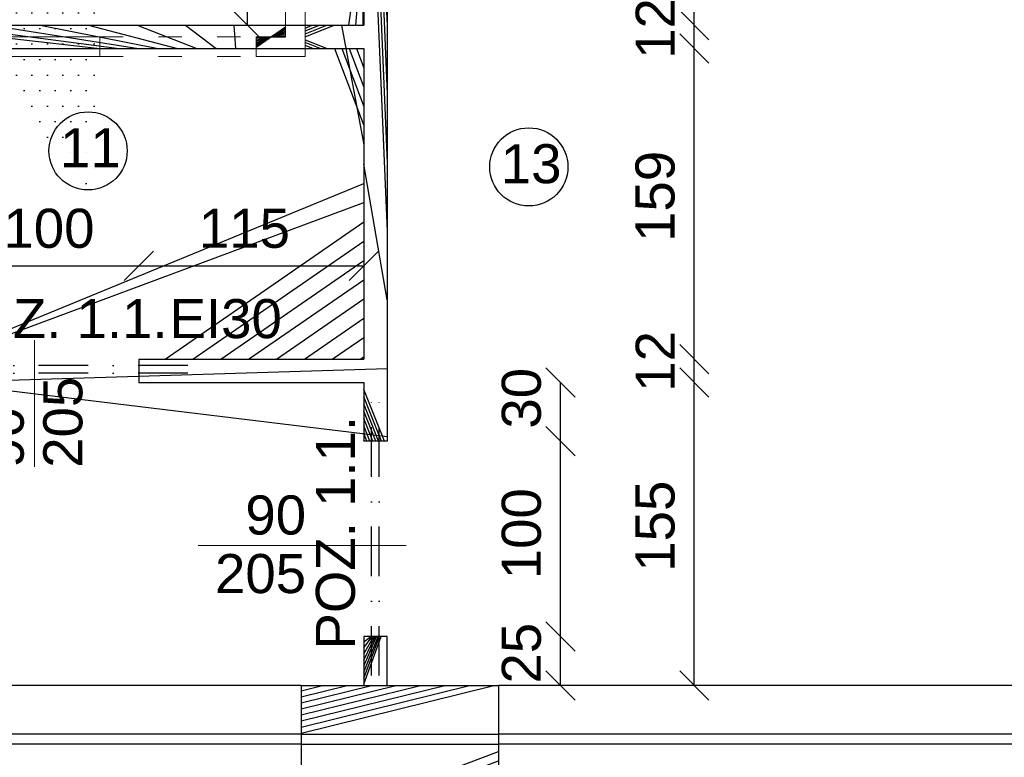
# Model space of a CAD drawing. Header units: millimetres. Extents: x 6528 to 149658, y 3342 to 12852.
# Tile 67 of 122: x 70371 to 70875, y 7991 to 8368. Entities that reach past the tile are written whole.
import ezdxf

# ---------------------------------------------------------------- set-up
doc = ezdxf.new("R2010")
doc.units = ezdxf.units.MM
doc.linetypes.add('ACAD_ISO03W100', pattern=[30, 12, -18])
doc.linetypes.add('DASHDOTX2', pattern=[50.8, 25.4, -12.7, 0, -12.7])
doc.layers.add('R-TAB', color=1, linetype='Continuous')
doc.styles.get("Standard").update_dxf_attribs({"font": 'arial.ttf'})
doc.dimstyles.new('ISO-25', dxfattribs={"dimtxt": 2.5, "dimasz": 2.5, "dimexe": 1.25, "dimexo": 0.625, "dimtad": 1, "dimtxsty": 'Standard', "dimcen": 2.5, "dimadec": 0, "dimazin": 0, "dimtfac": 1, "dimtmove": 0, "dimatfit": 3, "dimfxl": 1, "dimarcsym": 0})
pattern_1 = [(45, (-1177794257.981769, -935731374.6151185), (-11.22532015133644, 11.22532015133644), [])]

# ---------------------------------------------------------------- blocks, each defined once
blk = doc.blocks.new('_Oblique')
at = {"color": 0, "linetype": 'ByBlock', "lineweight": -2}
blk.add_line((-0.5, -0.5), (0.5, 0.5), dxfattribs=at)
blk = doc.blocks.new('*D2306')
at = {"color": 0, "lineweight": -2, "transparency": 16777216}
blk.add_line((70332.06000416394, 8242.387402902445), (70432.06000440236, 8242.387402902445), dxfattribs=at)
at = {"layer": 'Defpoints', "color": 0, "transparency": 16777216}
for p in [(70432.06000440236, 8242.387402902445), (70332.06000416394, 8194.670604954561), (70432.06000440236, 8194.670604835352)]:
    blk.add_point(p, dxfattribs=at)
at = {"color": 0, "lineweight": -2, "transparency": 16777216, "xscale": 15, "yscale": 15, "zscale": 15, "rotation": 180}
blk.add_blockref('_Oblique', (70332.06000416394, 8242.387402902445), dxfattribs=at)
at = {"color": 0, "lineweight": -2, "transparency": 16777216, "xscale": 15, "yscale": 15, "zscale": 15}
blk.add_blockref('_Oblique', (70432.06000440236, 8242.387402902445), dxfattribs=at)
at = {"color": 0, "transparency": 16777216, "insert": (70386.03277557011, 8261.531185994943), "char_height": 20, "attachment_point": 5}
blk.add_mtext('100', dxfattribs=at)
blk = doc.blocks.new('*D2307')
at = {"color": 0, "lineweight": -2, "transparency": 16777216}
blk.add_line((70432.06000440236, 8242.387402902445), (70547.06000440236, 8242.387402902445), dxfattribs=at)
at = {"layer": 'Defpoints', "color": 0, "transparency": 16777216}
for p in [(70547.06000440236, 8242.387402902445), (70432.06000440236, 8194.670604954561), (70547.06000440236, 8194.670604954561)]:
    blk.add_point(p, dxfattribs=at)
at = {"color": 0, "lineweight": -2, "transparency": 16777216, "xscale": 15, "yscale": 15, "zscale": 15, "rotation": 180}
blk.add_blockref('_Oblique', (70432.06000440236, 8242.387402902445), dxfattribs=at)
at = {"color": 0, "lineweight": -2, "transparency": 16777216, "xscale": 15, "yscale": 15, "zscale": 15}
blk.add_blockref('_Oblique', (70547.06000440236, 8242.387402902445), dxfattribs=at)
at = {"color": 0, "transparency": 16777216, "insert": (70486.03277580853, 8261.531185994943), "char_height": 20, "attachment_point": 5}
blk.add_mtext('115', dxfattribs=at)
blk = doc.blocks.new('*D2310')
at = {"color": 0, "lineweight": -2, "transparency": 16777216}
blk.add_line((70487.5725342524, 8365.670605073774), (70487.5725342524, 8435.670604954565), dxfattribs=at)
at = {"layer": 'Defpoints', "color": 0, "transparency": 16777216}
for p in [(70487.5725342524, 8435.670604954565), (70547.06000630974, 8435.670604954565), (70547.06000440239, 8365.670605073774)]:
    blk.add_point(p, dxfattribs=at)
at = {"color": 0, "lineweight": -2, "transparency": 16777216, "xscale": 15, "yscale": 15, "zscale": 15}
for p, rotation in [((70487.5725342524, 8435.670604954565), 90), ((70487.5725342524, 8365.670605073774), 270)]:
    blk.add_blockref('_Oblique', p, dxfattribs=dict(at, rotation=rotation))
at = {"color": 0, "transparency": 16777216, "insert": (70474.86992209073, 8406.893791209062), "char_height": 20, "attachment_point": 5, "rotation": 90}
blk.add_mtext('70', dxfattribs=at)
blk = doc.blocks.new('*D2311')
at = {"color": 0, "lineweight": -2, "transparency": 16777216}
blk.add_line((70716.22716252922, 8365.670605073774), (70716.22716252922, 8545.670604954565), dxfattribs=at)
at = {"layer": 'Defpoints', "color": 0, "transparency": 16777216}
for p in [(70716.22716252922, 8545.670604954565), (70743.06000416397, 8545.670604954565), (70547.06000440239, 8365.670605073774)]:
    blk.add_point(p, dxfattribs=at)
at = {"color": 0, "lineweight": -2, "transparency": 16777216, "xscale": 15, "yscale": 15, "zscale": 15}
for p, rotation in [((70716.22716252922, 8545.670604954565), 90), ((70716.22716252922, 8365.670605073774), 270)]:
    blk.add_blockref('_Oblique', p, dxfattribs=dict(at, rotation=rotation))
at = {"color": 0, "transparency": 16777216, "insert": (70704.19656651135, 8478.216047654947), "char_height": 20, "attachment_point": 5, "rotation": 90}
blk.add_mtext('180', dxfattribs=at)
blk = doc.blocks.new('*D2312')
at = {"color": 0, "lineweight": -2, "transparency": 16777216}
blk.add_line((70716.22716324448, 8353.670604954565), (70716.22716324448, 8365.670605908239), dxfattribs=at)
at = {"layer": 'Defpoints', "color": 0, "transparency": 16777216}
for p in [(70547.06000440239, 8365.670605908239), (70716.22716324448, 8365.670605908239), (70547.06000368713, 8353.670604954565)]:
    blk.add_point(p, dxfattribs=at)
at = {"color": 0, "lineweight": -2, "transparency": 16777216, "xscale": 15, "yscale": 15, "zscale": 15}
for p, rotation in [((70716.22716324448, 8365.670605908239), 90), ((70716.22716324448, 8353.670604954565), 270)]:
    blk.add_blockref('_Oblique', p, dxfattribs=dict(at, rotation=rotation))
at = {"color": 0, "transparency": 16777216, "insert": (70696.23714583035, 8363.950752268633), "char_height": 20, "attachment_point": 5, "rotation": 90}
blk.add_mtext('12', dxfattribs=at)
blk = doc.blocks.new('*D2313')
at = {"color": 0, "lineweight": -2, "transparency": 16777216}
blk.add_line((70716.22716682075, 8194.670604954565), (70716.22716682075, 8353.670603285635), dxfattribs=at)
at = {"layer": 'Defpoints', "color": 0, "transparency": 16777216}
for p in [(70547.06000607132, 8353.670603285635), (70716.22716682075, 8353.670603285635), (70547.06000559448, 8194.670604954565)]:
    blk.add_point(p, dxfattribs=at)
at = {"color": 0, "lineweight": -2, "transparency": 16777216, "xscale": 15, "yscale": 15, "zscale": 15}
for p, rotation in [((70716.22716682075, 8353.670603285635), 90), ((70716.22716682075, 8194.670604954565), 270)]:
    blk.add_blockref('_Oblique', p, dxfattribs=dict(at, rotation=rotation))
at = {"color": 0, "transparency": 16777216, "insert": (70696.23714749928, 8278.007530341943), "char_height": 20, "attachment_point": 5, "rotation": 90}
blk.add_mtext('159', dxfattribs=at)
blk = doc.blocks.new('*D2314')
at = {"color": 0, "lineweight": -2, "transparency": 16777216}
blk.add_line((70716.2271687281, 8182.670604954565), (70716.2271687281, 8194.670606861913), dxfattribs=at)
at = {"layer": 'Defpoints', "color": 0, "transparency": 16777216}
for p in [(70547.06000607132, 8194.670606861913), (70716.2271687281, 8194.670606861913), (70547.06000535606, 8182.670604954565)]:
    blk.add_point(p, dxfattribs=at)
at = {"color": 0, "lineweight": -2, "transparency": 16777216, "xscale": 15, "yscale": 15, "zscale": 15}
for p, rotation in [((70716.2271687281, 8194.670606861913), 90), ((70716.2271687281, 8182.670604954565), 270)]:
    blk.add_blockref('_Oblique', p, dxfattribs=dict(at, rotation=rotation))
at = {"color": 0, "transparency": 16777216, "insert": (70696.23714749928, 8193.511842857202), "char_height": 20, "attachment_point": 5, "rotation": 90}
blk.add_mtext('12', dxfattribs=at)
blk = doc.blocks.new('*D2315')
at = {"color": 0, "lineweight": -2, "transparency": 16777216}
blk.add_line((70716.2271725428, 8027.670604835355), (70716.2271725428, 8182.670606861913), dxfattribs=at)
at = {"layer": 'Defpoints', "color": 0, "transparency": 16777216}
for p in [(70547.06000797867, 8182.670606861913), (70716.2271725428, 8182.670606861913), (70547.06000440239, 8027.670604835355)]:
    blk.add_point(p, dxfattribs=at)
at = {"color": 0, "lineweight": -2, "transparency": 16777216, "xscale": 15, "yscale": 15, "zscale": 15}
for p, rotation in [((70716.2271725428, 8182.670606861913), 90), ((70716.2271725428, 8027.670604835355), 270)]:
    blk.add_blockref('_Oblique', p, dxfattribs=dict(at, rotation=rotation))
at = {"color": 0, "transparency": 16777216, "insert": (70696.23714940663, 8109.166295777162), "char_height": 20, "attachment_point": 5, "rotation": 90}
blk.add_mtext('155', dxfattribs=at)
blk = doc.blocks.new('*D2316')
at = {"color": 0, "lineweight": -2, "transparency": 16777216}
blk.add_line((70647.8262993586, 8152.670604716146), (70647.8262993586, 8182.670606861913), dxfattribs=at)
at = {"layer": 'Defpoints', "color": 0, "transparency": 16777216}
for p in [(70478.65913288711, 8182.670606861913), (70647.8262993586, 8182.670606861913), (70547.06000440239, 8152.670604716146)]:
    blk.add_point(p, dxfattribs=at)
at = {"color": 0, "lineweight": -2, "transparency": 16777216, "xscale": 15, "yscale": 15, "zscale": 15}
for p, rotation in [((70647.8262993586, 8182.670606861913), 90), ((70647.8262993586, 8152.670604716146), 270)]:
    blk.add_blockref('_Oblique', p, dxfattribs=dict(at, rotation=rotation))
at = {"color": 0, "transparency": 16777216, "insert": (70627.83627431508, 8174.649853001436), "char_height": 20, "attachment_point": 5, "rotation": 90}
blk.add_mtext('30', dxfattribs=at)
blk = doc.blocks.new('*D2317')
at = {"color": 0, "lineweight": -2, "transparency": 16777216}
blk.add_line((70647.82630174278, 8052.670604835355), (70647.82630174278, 8152.670604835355), dxfattribs=at)
at = {"layer": 'Defpoints', "color": 0, "transparency": 16777216}
for p in [(70559.06000440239, 8152.670604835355), (70647.82630174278, 8152.670604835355), (70559.06000440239, 8052.670604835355)]:
    blk.add_point(p, dxfattribs=at)
at = {"color": 0, "lineweight": -2, "transparency": 16777216, "xscale": 15, "yscale": 15, "zscale": 15}
for p, rotation in [((70647.82630174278, 8152.670604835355), 90), ((70647.82630174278, 8052.670604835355), 270)]:
    blk.add_blockref('_Oblique', p, dxfattribs=dict(at, rotation=rotation))
at = {"color": 0, "transparency": 16777216, "insert": (70627.83627431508, 8105.320338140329), "char_height": 20, "attachment_point": 5, "rotation": 90}
blk.add_mtext('100', dxfattribs=at)
blk = doc.blocks.new('*D2318')
at = {"color": 0, "lineweight": -2, "transparency": 16777216}
blk.add_line((70647.82630365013, 8027.670604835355), (70647.82630365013, 8052.67060733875), dxfattribs=at)
at = {"layer": 'Defpoints', "color": 0, "transparency": 16777216}
for p in [(70559.06000440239, 8052.67060733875), (70647.82630365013, 8052.67060733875), (70559.06000440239, 8027.670604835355)]:
    blk.add_point(p, dxfattribs=at)
at = {"color": 0, "lineweight": -2, "transparency": 16777216, "xscale": 15, "yscale": 15, "zscale": 15}
for p, rotation in [((70647.82630365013, 8052.67060733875), 90), ((70647.82630365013, 8027.670604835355), 270)]:
    blk.add_blockref('_Oblique', p, dxfattribs=dict(at, rotation=rotation))
at = {"color": 0, "transparency": 16777216, "insert": (70627.83627431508, 8044.160093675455), "char_height": 20, "attachment_point": 5, "rotation": 90}
blk.add_mtext('25', dxfattribs=at)

msp = doc.modelspace()

# ---------------------------------------------------------------- hatches: boundary and pattern name
h = msp.add_hatch()
h.set_pattern_fill('ANSI31', color=256, scale=5)
h.set_pattern_definition(pattern_1)
h.paths.add_polyline_path([(70255.06000464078, 8182.67060519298), (70332.06000440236, 8182.670604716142), (70332.06000440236, 8194.670604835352), (70307.06000440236, 8194.670604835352), (70120.06000464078, 8194.670604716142), (70120.06000464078, 8182.67060507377)])
h.paths.add_polyline_path([(70432.06000440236, 8194.670604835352), (70432.06000440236, 8182.670604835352), (70547.06000440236, 8182.670604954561), (70547.06000440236, 8152.670604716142), (70559.06000440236, 8152.670604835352), (70559.06000416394, 8435.670604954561), (70547.06000440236, 8435.670604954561), (70547.06000440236, 8365.670604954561), (70517.06000440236, 8365.670604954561), (70517.06000440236, 8353.670604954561), (70547.06000440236, 8353.670604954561), (70547.06000440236, 8194.670604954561)])
h.paths.add_polyline_path([(70559.06000440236, 8545.670604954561), (70547.06000440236, 8545.670604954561), (70547.06000440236, 8535.670604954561), (70559.06000440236, 8535.670604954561)])
h.paths.add_polyline_path([(70559.06000440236, 8052.670604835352), (70556.06000440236, 8052.670604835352), (70556.06000440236, 8052.670604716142), (70550.06000440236, 8052.670604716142), (70547.06000464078, 8052.670604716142), (70547.06000440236, 8027.670604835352), (70559.06000440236, 8027.670604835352)])
h = msp.add_hatch()
h.set_pattern_fill('DOTS', color=256, scale=5)
h.set_pattern_definition([(0, (-1177794257.981769, -935731374.6151185), (3.96875, 7.9375), [0, -7.9375])])
h.paths.add_polyline_path([(70412.06000440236, 8359.670604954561), (70307.06000440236, 8359.670604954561), (70307.06000440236, 8353.670604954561), (70412.06000440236, 8353.670604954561)])
h.paths.add_polyline_path([(70412.06000440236, 8353.670604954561), (70307.06000440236, 8353.670604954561), (70307.06000440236, 8349.670604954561), (70412.06000440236, 8349.670604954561), (70412.06000440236, 8349.67060519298)])
h.paths.add_polyline_path([(70517.06000440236, 8353.670604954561), (70492.06000440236, 8353.670604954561), (70492.06000440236, 8349.670604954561), (70517.06000440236, 8349.67060507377)])
h.paths.add_polyline_path([(70517.06000440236, 8365.670604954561), (70507.06000440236, 8365.670604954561), (70507.06000440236, 8359.67060507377), (70492.06000440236, 8359.67060507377), (70492.06000440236, 8353.670604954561), (70517.06000440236, 8353.670604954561)])
h.paths.add_polyline_path([(70517.06000440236, 8545.670604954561), (70507.06000440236, 8545.670604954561), (70507.06000440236, 8365.670604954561), (70517.06000440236, 8365.670604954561)])
h = msp.add_hatch()
h.set_pattern_fill('ANSI31', color=256, scale=5)
h.set_pattern_definition(pattern_1)
h.paths.add_polyline_path([(70507.06000440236, 8365.670604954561), (70307.06000440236, 8365.670604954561), (70307.06000440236, 8359.670604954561), (70412.06000440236, 8359.670604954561), (70492.06000440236, 8359.670604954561), (70492.06000440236, 8359.67060507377), (70507.06000440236, 8359.67060507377)])
h.paths.add_polyline_path([(70492.06000440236, 8359.670604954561), (70412.06000440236, 8359.670604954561), (70412.06000440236, 8353.670604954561), (70492.06000440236, 8353.670604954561)])
h.paths.add_polyline_path([(70412.06000440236, 8359.670604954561), (70307.06000440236, 8359.670604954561), (70307.06000440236, 8353.670604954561), (70412.06000440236, 8353.670604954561)])
h = msp.add_hatch()
h.set_pattern_fill('ANSI31', color=256, scale=5)
h.set_pattern_definition(pattern_1)
h.paths.add_polyline_path([(70616.06000440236, 8027.670604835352), (70515.06000440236, 8027.670604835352), (70515.06000440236, 8002.670604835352), (70616.06000440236, 8002.670604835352)])
h.paths.add_polyline_path([(70616.06000440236, 8002.670604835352), (70515.06000440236, 8002.670604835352), (70515.06000440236, 7997.670604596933), (70616.06000440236, 7997.670604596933)])
h.paths.add_polyline_path([(70616.06000440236, 7997.670604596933), (70515.06000440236, 7997.670604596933), (70515.06000440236, 7959.670604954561), (70616.06000440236, 7959.670604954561)])

# ---------------------------------------------------------------- linework, layer by layer
at = {"lineweight": 0}
for p, q in [((70507.06000440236, 8545.670604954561), (70507.06000440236, 8359.67060519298)), ((70517.06000440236, 8545.670604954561), (70517.06000440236, 8349.67060507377)), ((70307.06000440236, 8359.670604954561), (70412.06000440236, 8359.670604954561)), ((70412.06000440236, 8359.67060507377), (70412.06000440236, 8349.67060519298)), ((70492.06000440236, 8359.670604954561), (70507.06000440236, 8359.67060507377)), ((70507.06000440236, 8359.67060507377), (70492.06000440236, 8359.67060507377)), ((70492.06000440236, 8359.67060507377), (70492.06000440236, 8349.67060519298)), ((70307.06000440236, 8349.670604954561), (70412.06000440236, 8349.670604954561)), ((70492.06000440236, 8349.670604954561), (70517.06000440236, 8349.67060507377))]:
    msp.add_line(p, q, dxfattribs=at)
at = {"lineweight": 30}
for p, q in [((70547.06000440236, 8435.670604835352), (70547.06000440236, 8365.67060507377)), ((70559.06000416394, 8435.670604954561), (70559.06000440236, 8152.670604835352)), ((70307.06000440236, 8365.670604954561), (70547.06000440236, 8365.670604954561)), ((70307.06000440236, 8353.670604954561), (70547.06000440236, 8353.670604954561)), ((70547.06000440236, 8353.67060507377), (70547.06000440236, 8194.67060507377)), ((70432.06000440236, 8194.670604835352), (70547.06000440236, 8194.670604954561)), ((70432.06000440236, 8194.670604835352), (70432.06000440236, 8182.670604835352)), ((70432.06000440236, 8182.670604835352), (70547.06000440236, 8182.670604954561)), ((70547.06000440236, 8182.67060507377), (70547.06000440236, 8152.670604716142)), ((70559.06000440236, 8152.670604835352), (70547.06000440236, 8152.670604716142)), ((70547.06000464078, 8052.670604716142), (70547.06000440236, 8027.670604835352)), ((70559.06000440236, 8052.670604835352), (70547.06000440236, 8052.670604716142)), ((70559.06000440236, 8027.670604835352), (70559.06000440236, 8052.670604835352)), ((70515.06000440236, 8027.670604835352), (70287.06000440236, 8027.670604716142)), ((70515.06000440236, 8027.670604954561), (70515.06000440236, 7959.670604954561)), ((70954.06000440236, 8027.670604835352), (70616.06000440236, 8027.670604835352)), ((70616.06000440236, 8027.670604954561), (70616.06000440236, 7959.670604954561)), ((70515.06000440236, 8002.670604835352), (69973.06000440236, 8002.670604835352)), ((70954.06000440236, 8002.670604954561), (70616.06000440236, 8002.670604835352)), ((70515.06000440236, 7997.670604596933), (69973.06000440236, 7997.670604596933)), ((70954.06000440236, 7997.670604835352), (70616.06000440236, 7997.670604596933))]:
    msp.add_line(p, q, dxfattribs=at)
at = {"linetype": 'ACAD_ISO03W100', "lineweight": 0}
for p, q in [((70412.06000440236, 8359.670604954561), (70492.06000440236, 8359.670604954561)), ((70412.06000440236, 8349.67060519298), (70492.06000440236, 8349.67060519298))]:
    msp.add_line(p, q, dxfattribs=at)
at = {"lineweight": 20}
for p, q in [((70378.7162331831, 8204.438421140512), (70378.7162331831, 8139.526913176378)), ((70568.82782094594, 8099.326833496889), (70462.43776219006, 8099.326833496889))]:
    msp.add_line(p, q, dxfattribs=at)
at = {"color": 1, "linetype": 'DASHDOTX2', "lineweight": 30}
for p, q in [((70457.06000464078, 8191.443086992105), (70307.06000464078, 8191.443086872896)), ((70457.06000464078, 8187.443086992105), (70307.06000464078, 8187.443086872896)), ((70551.06000082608, 8032.670606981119), (70551.06000082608, 8177.67060686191)), ((70555.06000225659, 8032.670606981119), (70555.06000082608, 8177.67060686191))]:
    msp.add_line(p, q, dxfattribs=at)
msp.add_line((70550.06000440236, 8052.670604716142), (70556.06000440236, 8052.670604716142))
at = {"linetype": 'Continuous', "lineweight": 30}
for p, q in [((70515.06000440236, 8027.670604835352), (70616.06000440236, 8027.670604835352)), ((70515.06000440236, 8002.670604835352), (70616.06000440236, 8002.670604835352)), ((70515.06000440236, 7997.670604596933), (70616.06000440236, 7997.670604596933))]:
    msp.add_line(p, q, dxfattribs=at)
for centre in [(70406.03277557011, 8301.297475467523), (70631.55324571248, 8293.108770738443)]:
    msp.add_circle(centre, 20)

# ---------------------------------------------------------------- texts
at = {"attachment_point": 1}
for s, width, insert, char_height in [('\\pi160.3889;STOPA FUNDAMENTOWA POZ. 1.1.\\P\\pi578.41073;1:25', 1257.258024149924, (50139.60131072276, 8323.413713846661), 40), ('11', 68.36028754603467, (70391.68361322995, 8312.92136872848), 20), ('13', 68.36028754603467, (70617.20408337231, 8304.732663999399), 20), ('\\pi290.17062;FUNDAMENT POD KOMIN\\P\\pi578.41073;1:25', 1257.258024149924, (52806.88081478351, 8056.015437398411), 40)]:
    msp.add_mtext_dynamic_manual_height_columns(s, width=width, gutter_width=12.5, heights=[0], dxfattribs=dict(at, insert=insert, char_height=char_height))
at = {"color": 140, "insert": (70327.19643657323, 8225.427963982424), "char_height": 20, "attachment_point": 1}
msp.add_mtext_dynamic_manual_height_columns('POZ. 1.1.', width=221.7822774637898, gutter_width=12.5, heights=[0], dxfattribs=at)
at = {"color": 1, "insert": (70447.73129551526, 8225.427963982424), "char_height": 20, "attachment_point": 1}
msp.add_mtext_dynamic_manual_height_columns('EI30', width=37.211574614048, gutter_width=12.5, heights=[0], dxfattribs=at)
at = {"lineweight": 20, "char_height": 20, "attachment_point": 1, "rotation": 89.99999999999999}
for s, insert in [('205', (70383.12711541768, 8139.071844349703)), ('90', (70353.11765377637, 8139.071844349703))]:
    msp.add_mtext_dynamic_manual_height_columns(s, width=37.211574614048, gutter_width=12.5, heights=[0], dxfattribs=dict(at, insert=insert))
at = {"color": 140, "insert": (70522.59632938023, 8046.054304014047), "char_height": 20, "attachment_point": 1, "rotation": 90}
msp.add_mtext_dynamic_manual_height_columns('POZ. 1.1.', width=221.7822774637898, gutter_width=12.5, heights=[0], dxfattribs=at)
at = {"lineweight": 20, "char_height": 20, "attachment_point": 3}
for s, insert in [('90', (70517.59101097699, 8124.925413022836)), ('205', (70517.59101097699, 8094.915951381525))]:
    msp.add_mtext_dynamic_manual_height_columns(s, width=37.211574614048, gutter_width=12.5, heights=[0], dxfattribs=dict(at, insert=insert))
at = {"layer": 'R-TAB', "color": 0, "ltscale": 24, "char_height": 75, "attachment_point": 1}
for s, insert, width in [('\\pi19.57762;PRZEKROJE ŁAW FUNADAMENTOWYCH\\P\\pi938.76248;1:25', (52722.18076848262, 8439.03246203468), 2065.84350681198), ('\\pi21.28194;RAMA ŻELBETOWA POZ. 2.1 \\P\\pi626.57696;1:25', (29157.85479527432, 8368.098488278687), 1441.472483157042)]:
    msp.add_mtext(s, dxfattribs=dict(at, insert=insert, width=width))

# ---------------------------------------------------------------- dimensions: what is measured, and where the dimension line sits
for base, p1, p2, picture, middle in [((70716.22716252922, 8545.670604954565), (70547.06000440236, 8365.67060507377), (70743.06000416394, 8545.670604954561), '*D2311', (70704.19656651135, 8478.216047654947)), ((70487.5725342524, 8435.670604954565), (70547.06000440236, 8365.67060507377), (70547.06000630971, 8435.670604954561), '*D2310', (70474.86992209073, 8406.893791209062)), ((70716.22716324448, 8365.670605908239), (70547.0600036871, 8353.670604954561), (70547.06000440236, 8365.670605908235), '*D2312', (70696.23714583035, 8363.950752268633)), ((70716.22716682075, 8353.670603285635), (70547.06000559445, 8194.670604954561), (70547.06000607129, 8353.670603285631), '*D2313', (70696.23714749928, 8278.007530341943)), ((70716.2271687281, 8194.670606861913), (70547.06000535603, 8182.670604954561), (70547.06000607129, 8194.67060686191), '*D2314', (70696.23714749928, 8193.511842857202)), ((70647.8262993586, 8182.670606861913), (70547.06000440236, 8152.670604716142), (70478.65913288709, 8182.67060686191), '*D2316', (70627.83627431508, 8174.649853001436)), ((70716.2271725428, 8182.670606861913), (70547.06000440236, 8027.670604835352), (70547.06000797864, 8182.67060686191), '*D2315', (70696.23714940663, 8109.166295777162)), ((70647.82630174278, 8152.670604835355), (70559.06000440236, 8052.670604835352), (70559.06000440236, 8152.670604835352), '*D2317', (70627.83627431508, 8105.320338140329)), ((70647.82630365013, 8052.67060733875), (70559.06000440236, 8027.670604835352), (70559.06000440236, 8052.670607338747), '*D2318', (70627.83627431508, 8044.160093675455))]:
    dim = msp.add_linear_dim(base=base, p1=p1, p2=p2, angle=90, dimstyle='ISO-25', override={"dimtxt": 20, "dimasz": 15, "dimblk1": 'Oblique', "dimblk2": 'Oblique', "dimsah": 1, "dimse1": 1, "dimse2": 1, "dimtmove": 2})
    dim.commit()
    dim.dimension.update_dxf_attribs({"geometry": picture, "text_midpoint": middle, "dimtype": 160})
for base, p1, p2, picture, middle in [((70432.06000440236, 8242.387402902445), (70332.06000416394, 8194.670604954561), (70432.06000440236, 8194.670604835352), '*D2306', (70386.03277557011, 8261.531185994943)), ((70547.06000440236, 8242.387402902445), (70432.06000440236, 8194.670604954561), (70547.06000440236, 8194.670604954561), '*D2307', (70486.03277580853, 8261.531185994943))]:
    dim = msp.add_linear_dim(base=base, p1=p1, p2=p2, dimstyle='ISO-25', override={"dimtxt": 20, "dimasz": 15, "dimblk1": 'Oblique', "dimblk2": 'Oblique', "dimsah": 1, "dimse1": 1, "dimse2": 1, "dimtmove": 2})
    dim.commit()
    dim.dimension.update_dxf_attribs({"geometry": picture, "text_midpoint": middle, "dimtype": 160})

doc.saveas('drawing.dxf')
